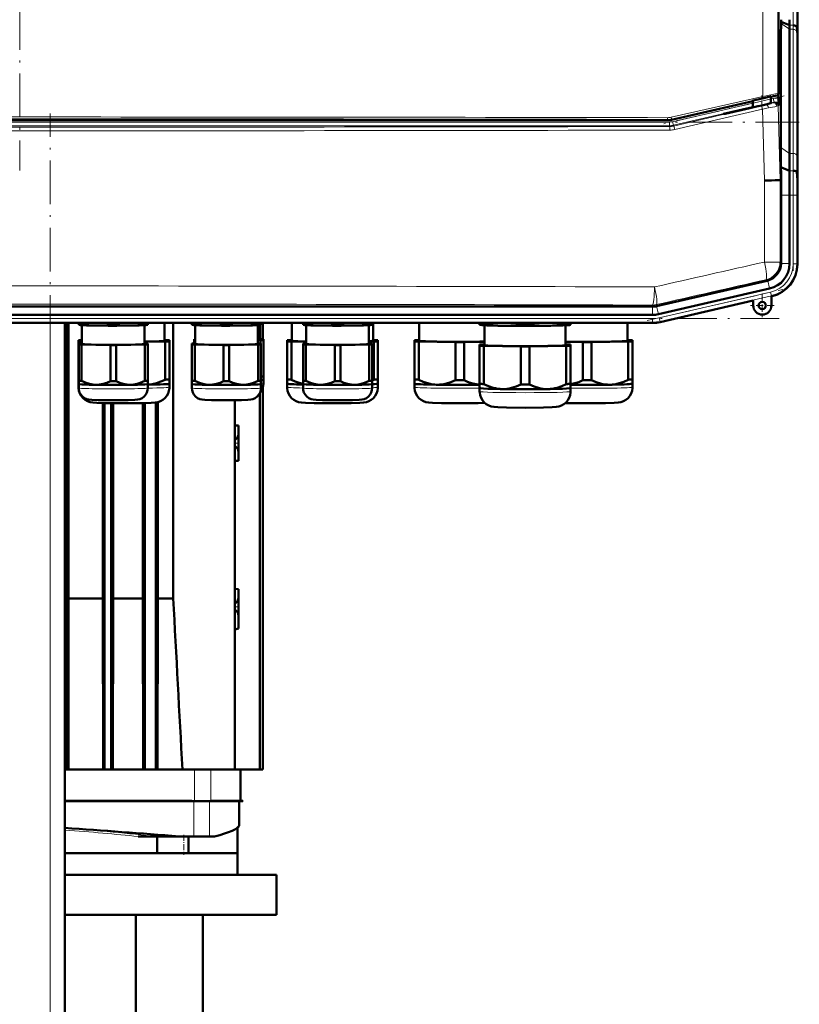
# Model space of a CAD drawing. Extents: x -1358 to 1757, y -1516 to 612.
# Tile 36 of 82: x -1011 to -797, y 120 to 391. Entities that reach past the tile are written whole.
import ezdxf

# ---------------------------------------------------------------- set-up
doc = ezdxf.new("R2010")
doc.units = 0
doc.linetypes.add('DASHDOT', pattern=[18.5, 12, -3, 0.5, -3])

msp = doc.modelspace()

# ---------------------------------------------------------------- linework, layer by layer
at = {"color": 7, "linetype": 'DASHDOT', "lineweight": 18}
for p, q in [((-1011.12, 523.96), (-1011.12, 349.21)), ((-798.46, 491.61), (-798.46, 381.55)), ((-800.91, 369.75), (-834.62, 361.97)), ((-1002.73, -326), (-1002.73, 364.9)), ((-796.77, 362.56), (-1225.49, 362.56)), ((-798.46, 344.32), (-798.46, 321.69)), ((-838.6, 307.95), (-801.34, 316.55)), ((-1219.96, 308.51), (-802.29, 308.51))]:
    msp.add_line(p, q, dxfattribs=at)
at = {"color": 7, "lineweight": 18}
for p, q in [((-806.84, 369.62), (-806.84, 503.55)), ((-802.54, 502.73), (-802.54, 370.44)), ((-799.46, 388.07), (-801.76, 389.7)), ((-798.47, 389.17), (-799.47, 389.17)), ((-798.46, 388.07), (-799.46, 388.07)), ((-798.46, 353.93), (-798.46, 388.07)), ((-797.46, 353.24), (-797.46, 387.39)), ((-797.25, 386.58), (-797.3, 386.58)), ((-831.96, 363.88), (-806.84, 369.62)), ((-806.8, 369.14), (-831.91, 363.4)), ((-804.58, 368.9), (-803.93, 369.05)), ((-803.93, 369.05), (-803.71, 368.07)), ((-802.87, 369.91), (-802.93, 369.95)), ((-802.54, 370.44), (-802.49, 370.39)), ((-831.59, 362.66), (-809.57, 367.75)), ((-809.57, 366.72), (-831.37, 361.69)), ((-831.35, 361.48), (-807.25, 367.1)), ((-806.89, 366.13), (-831, 360.51)), ((-806.37, 346.51), (-806.89, 366.13)), ((-803.71, 368.07), (-804.58, 367.87)), ((-803.83, 367.96), (-803.71, 368.07)), ((-802.48, 367.13), (-802.61, 367.01)), ((-802.61, 367.01), (-802.07, 346.57)), ((-833.01, 363.06), (-833.04, 363.27)), ((-831.89, 363.19), (-831.91, 363.4)), ((-1189.76, 362.56), (-832.49, 362.56)), ((-832.49, 361.56), (-1189.76, 361.56)), ((-832.49, 362.56), (-832.49, 361.56)), ((-832.49, 361.56), (-832.47, 361.35)), ((-831.59, 362.66), (-831.37, 361.69)), ((-831.35, 361.48), (-831.37, 361.69)), ((-799.46, 353.93), (-801.85, 355.61)), ((-798.46, 353.93), (-799.46, 353.93)), ((-798.42, 349.17), (-799.42, 349.17)), ((-806.37, 324.07), (-806.37, 346.51)), ((-802.07, 346.57), (-802.07, 324.07)), ((-801.75, 342.44), (-799.46, 342.44)), ((-799.46, 342.44), (-798.46, 342.44)), ((-797.46, 342.44), (-798.46, 342.44)), ((-798.46, 323.58), (-798.46, 342.44)), ((-797.46, 342.44), (-797.28, 342.44)), ((-797.46, 323.58), (-797.46, 342.44)), ((-806.37, 324.07), (-802.07, 324.07)), ((-801.75, 323.81), (-802.07, 324.07)), ((-801.75, 323.63), (-799.46, 323.63)), ((-797.46, 323.58), (-798.46, 323.58)), ((-797.46, 323.58), (-797.28, 323.43)), ((-805.94, 319.2), (-805.62, 318.94)), ((-805.45, 318.98), (-804.93, 316.75)), ((-835.28, 308.72), (-804.66, 315.79)), ((-835.06, 307.74), (-804.43, 314.81)), ((-804.66, 315.79), (-804.43, 314.81)), ((-804.25, 314.67), (-804.43, 314.81)), ((-837.17, 312.23), (-837.12, 311.8)), ((-837.1, 311.8), (-837.1, 309.51)), ((-836, 311.93), (-836.04, 312.35)), ((-836.02, 311.92), (-835.51, 309.69)), ((-835.06, 307.74), (-835.28, 308.72)), ((-1185.16, 308.51), (-837.1, 308.51)), ((-1185.16, 307.51), (-837.1, 307.51)), ((-1002.73, -268.42), (-1002.73, 307.33)), ((-837.1, 307.51), (-837.1, 308.51)), ((-837.1, 307.51), (-837.1, 307.33)), ((-835.06, 307.74), (-835.01, 307.56)), ((-963.09, 175.78), (-963.09, 184.48)), ((-958.61, 175.78), (-958.61, 184.48)), ((-982.24, 175.78), (-982.25, 175.88)), ((-966.27, 175.78), (-966.28, 175.88)), ((-963.24, 175.78), (-963.24, 166.08)), ((-958.95, 175.78), (-958.95, 166.08)), ((-956.92, 175.78), (-956.95, 175.88)), ((-952.72, 175.78), (-952.75, 175.88)), ((-978.56, 166.08), (-978.54, 166.08)), ((-960.91, 166.08), (-960.9, 166.08))]:
    msp.add_line(p, q, dxfattribs=at)
at = {"color": 7, "lineweight": 50}
for p, q in [((-802.49, 502.78), (-802.49, 370.39)), ((-797.28, 482.43), (-797.28, 390.72)), ((-801.75, 390.11), (-801.76, 389.7)), ((-801.75, 390.72), (-801.75, 390.11)), ((-799.47, 389.17), (-801.75, 390.11)), ((-801.76, 389.7), (-801.85, 386.57)), ((-799.46, 353.93), (-799.46, 388.07)), ((-797.3, 386.58), (-797.47, 388.77)), ((-802.49, 386.57), (-801.85, 386.57)), ((-801.85, 386.57), (-801.85, 355.61)), ((-797.28, 349.51), (-797.28, 383.65)), ((-797.28, 349.51), (-797.28, 383.65)), ((-809.57, 368.34), (-831.89, 363.19)), ((-809.57, 368.42), (-809.57, 366.59)), ((-804.58, 367.77), (-804.58, 369.57)), ((-804.47, 369.52), (-804.58, 369.5)), ((-803.89, 369.67), (-804.47, 369.52)), ((-802.87, 369.91), (-803.89, 369.67)), ((-802.5, 368.84), (-802.54, 370.18)), ((-810.33, 366.5), (-817.58, 364.83)), ((-817.19, 364.83), (-810.33, 366.41)), ((-810.33, 366.41), (-808.91, 366.74)), ((-809.57, 366.68), (-810.33, 366.5)), ((-810.33, 366.5), (-810.33, 366.41)), ((-808.91, 366.74), (-808.21, 366.9)), ((-808.21, 366.9), (-808.06, 366.93)), ((-808.06, 366.93), (-807.08, 367.16)), ((-1189.23, 363.06), (-833.01, 363.06)), ((-817.19, 364.83), (-817.58, 364.83)), ((-799.42, 349.17), (-801.8, 350.16)), ((-801.8, 350.16), (-801.77, 348.39)), ((-801.77, 348.39), (-801.74, 346.57)), ((-797.25, 346.58), (-797.42, 348.77)), ((-802.07, 346.57), (-802.42, 346.56)), ((-801.74, 346.57), (-802.07, 346.57)), ((-801.75, 323.81), (-801.75, 342.44)), ((-799.46, 323.63), (-799.46, 342.44)), ((-797.28, 323.43), (-797.28, 342.44)), ((-797.28, 323.63), (-797.28, 342.43)), ((-801.75, 323.81), (-801.75, 323.63)), ((-805.62, 318.94), (-836, 311.93)), ((-835.51, 309.69), (-804.93, 316.75)), ((-804.44, 314.62), (-804.25, 314.67)), ((-804.44, 312.12), (-804.44, 314.62)), ((-1185.13, 311.8), (-837.12, 311.8)), ((-837.12, 311.8), (-837.1, 311.8)), ((-835.02, 307.56), (-809.44, 313.47)), ((-809.44, 313.47), (-809.44, 312.12)), ((-852.09, 309.51), (-1164.89, 309.51)), ((-852.09, 309.51), (-837.1, 309.51)), ((-837.1, 307.33), (-1185.16, 307.33)), ((-998.73, -268.42), (-998.73, 307.33)), ((-998.16, 184.48), (-998.16, 307.33)), ((-997.66, 231.52), (-997.66, 307.33)), ((-994.9, 306.98), (-994.9, 307.33)), ((-994.9, 306.98), (-994.9, 306.8)), ((-994.85, 306.79), (-994.9, 306.8)), ((-994.12, 306.94), (-994.12, 307.33)), ((-994, 301.52), (-994, 306.71)), ((-986.18, 306.82), (-986.18, 307.33)), ((-984.62, 306.82), (-984.62, 307.33)), ((-976.8, 306.71), (-976.8, 301.52)), ((-976.68, 306.94), (-976.68, 307.33)), ((-975.94, 306.79), (-975.9, 306.8)), ((-975.9, 306.98), (-975.9, 307.33)), ((-975.9, 306.8), (-975.9, 306.98)), ((-971.3, 302.42), (-971.3, 307.33)), ((-968.91, 231.52), (-968.91, 307.33)), ((-963.78, 306.98), (-963.78, 307.33)), ((-963.78, 306.98), (-963.78, 306.8)), ((-963.73, 306.79), (-963.78, 306.8)), ((-963, 306.94), (-963, 307.33)), ((-962.88, 301.52), (-962.88, 306.71)), ((-955.05, 306.82), (-955.05, 307.33)), ((-953.5, 306.82), (-953.5, 307.33)), ((-945.68, 306.71), (-945.68, 301.52)), ((-945.55, 306.94), (-945.55, 307.33)), ((-945.01, 306.76), (-945.01, 302.72)), ((-944.82, 306.79), (-944.78, 306.8)), ((-944.78, 306.98), (-944.78, 307.33)), ((-944.78, 306.8), (-944.78, 306.98)), ((-944.23, 307.33), (-944.23, 302.84)), ((-936.26, 307.33), (-936.26, 302.42)), ((-933.22, 306.98), (-933.22, 307.33)), ((-933.22, 306.98), (-933.22, 306.8)), ((-933.18, 306.79), (-933.22, 306.8)), ((-932.45, 306.94), (-932.45, 307.33)), ((-932.32, 301.52), (-932.32, 306.71)), ((-924.5, 306.82), (-924.5, 307.33)), ((-922.95, 306.82), (-922.95, 307.33)), ((-915.12, 306.71), (-915.12, 301.52)), ((-915, 306.94), (-915, 307.33)), ((-914.27, 306.79), (-914.22, 306.8)), ((-914.22, 306.98), (-914.22, 307.33)), ((-914.22, 306.8), (-914.22, 306.98)), ((-913.96, 302.42), (-913.96, 307.33)), ((-901.26, 307.33), (-901.26, 302.42)), ((-884.66, 307.01), (-884.66, 307.33)), ((-884.66, 307.01), (-884.66, 306.8)), ((-884.6, 306.78), (-884.66, 306.8)), ((-883.47, 306.96), (-883.47, 307.33)), ((-883.31, 306.67), (-883.31, 301.22)), ((-873.34, 306.8), (-873.34, 307.33)), ((-870.97, 306.8), (-870.97, 307.33)), ((-861.01, 301.22), (-861.01, 306.67)), ((-860.84, 306.96), (-860.84, 307.33)), ((-859.72, 306.78), (-859.66, 306.8)), ((-859.66, 307.01), (-859.66, 307.33)), ((-859.66, 306.8), (-859.66, 307.01)), ((-843.96, 302.42), (-843.96, 307.33)), ((-994.95, 302.57), (-994.95, 302.26)), ((-994.95, 302.26), (-994.95, 291.76)), ((-994.9, 301.64), (-994.9, 301.4)), ((-994.9, 301.4), (-994.9, 291.44)), ((-994, 301.67), (-994.12, 301.67)), ((-994.12, 301.36), (-986.18, 301.24)), ((-994.12, 301.36), (-994.12, 291.4)), ((-986.18, 301.24), (-986.18, 291.28)), ((-984.62, 301.24), (-976.68, 301.36)), ((-984.62, 301.24), (-984.62, 291.28)), ((-976.8, 302.12), (-971.14, 302.21)), ((-976.68, 301.67), (-976.8, 301.67)), ((-976.68, 301.36), (-976.68, 291.4)), ((-975.9, 301.4), (-975.9, 301.64)), ((-975.9, 301.4), (-975.9, 291.44)), ((-971.14, 302.62), (-971.3, 302.63)), ((-971.14, 302.21), (-971.14, 291.71)), ((-969.95, 302.26), (-969.95, 302.57)), ((-969.95, 302.26), (-969.95, 291.76)), ((-963.78, 301.64), (-963.78, 301.4)), ((-963.78, 301.4), (-963.78, 291.44)), ((-963.11, 302.84), (-963.11, 302.6)), ((-963.11, 302.6), (-963.11, 301.67)), ((-962.88, 301.67), (-963, 301.67)), ((-963, 301.36), (-955.05, 301.24)), ((-963, 301.36), (-963, 291.4)), ((-955.05, 301.24), (-955.05, 291.28)), ((-953.5, 301.24), (-945.55, 301.36)), ((-953.5, 301.24), (-953.5, 291.28)), ((-945.68, 302.55), (-944.88, 302.56)), ((-945.55, 301.67), (-945.68, 301.67)), ((-945.55, 301.36), (-945.55, 291.4)), ((-944.88, 302.87), (-945.01, 302.87)), ((-944.88, 302.56), (-944.88, 301.64)), ((-944.78, 301.4), (-944.78, 301.64)), ((-944.78, 301.4), (-944.78, 291.44)), ((-944.11, 302.6), (-944.11, 302.84)), ((-944.11, 302.6), (-944.11, 292.64)), ((-937.61, 302.57), (-937.61, 302.26)), ((-937.61, 302.26), (-937.61, 291.76)), ((-936.26, 302.63), (-936.42, 302.62)), ((-936.42, 302.21), (-932.32, 302.15)), ((-936.42, 302.21), (-936.42, 291.71)), ((-933.22, 301.64), (-933.22, 301.4)), ((-933.22, 301.4), (-933.22, 291.44)), ((-932.32, 301.67), (-932.45, 301.67)), ((-932.45, 301.36), (-924.5, 301.24)), ((-932.45, 301.36), (-932.45, 291.4)), ((-924.5, 301.24), (-924.5, 291.28)), ((-922.95, 301.24), (-915, 301.36)), ((-922.95, 301.24), (-922.95, 291.28)), ((-915.12, 302.19), (-913.79, 302.21)), ((-915, 301.67), (-915.12, 301.67)), ((-915, 301.36), (-915, 291.4)), ((-914.22, 301.4), (-914.22, 301.64)), ((-914.22, 301.4), (-914.22, 291.44)), ((-913.79, 302.62), (-913.96, 302.63)), ((-913.79, 302.21), (-913.79, 291.71)), ((-912.61, 302.26), (-912.61, 302.57)), ((-912.61, 302.26), (-912.61, 291.76)), ((-902.61, 302.57), (-902.61, 302.26)), ((-902.61, 302.26), (-902.61, 291.76)), ((-901.26, 302.63), (-901.42, 302.62)), ((-901.42, 302.21), (-891.29, 302.06)), ((-901.42, 302.21), (-901.42, 291.71)), ((-891.29, 302.06), (-891.29, 291.55)), ((-888.92, 302.06), (-883.31, 302.14)), ((-888.92, 302.06), (-888.92, 291.55)), ((-884.66, 301.37), (-884.66, 301.06)), ((-884.66, 301.06), (-884.66, 290.56)), ((-883.31, 301.43), (-883.47, 301.42)), ((-883.47, 301.01), (-873.34, 300.86)), ((-883.47, 301.01), (-883.47, 290.51)), ((-873.34, 300.86), (-873.34, 290.35)), ((-870.97, 300.86), (-860.84, 301.01)), ((-870.97, 300.86), (-870.97, 290.35)), ((-861.01, 302.13), (-856.29, 302.06)), ((-860.84, 301.42), (-861.01, 301.43)), ((-860.84, 301.01), (-860.84, 290.51)), ((-859.66, 301.06), (-859.66, 301.37)), ((-859.66, 301.06), (-859.66, 290.56)), ((-856.29, 302.06), (-856.29, 291.55)), ((-853.92, 302.06), (-843.79, 302.21)), ((-853.92, 302.06), (-853.92, 291.55)), ((-843.79, 302.62), (-843.96, 302.63)), ((-843.79, 302.21), (-843.79, 291.71)), ((-842.61, 302.26), (-842.61, 302.57)), ((-842.61, 302.26), (-842.61, 291.76)), ((-944.11, 291.71), (-944.11, 292.64)), ((-994.95, 291.76), (-994.95, 290.61)), ((-994.95, 290.61), (-994.95, 289.66)), ((-994.95, 290.6), (-994.95, 290.61)), ((-994.9, 291.44), (-994.9, 290.51)), ((-994.9, 289.42), (-994.9, 290.51)), ((-994.9, 290.5), (-994.9, 290.51)), ((-975.9, 290.51), (-975.9, 291.44)), ((-975.9, 290.51), (-975.9, 289.42)), ((-975.9, 290.5), (-975.9, 290.51)), ((-969.96, 290.6), (-969.95, 290.61)), ((-969.95, 290.61), (-969.95, 291.76)), ((-969.95, 289.66), (-969.95, 290.61)), ((-963.78, 291.44), (-963.78, 290.51)), ((-963.78, 289.42), (-963.78, 290.51)), ((-963.77, 290.5), (-963.78, 290.51)), ((-944.78, 290.51), (-944.78, 291.44)), ((-944.78, 290.51), (-944.78, 289.42)), ((-944.78, 290.5), (-944.78, 290.51)), ((-944.11, 291.71), (-944.11, 290.62)), ((-944.11, 291.7), (-944.11, 291.71)), ((-937.61, 291.76), (-937.61, 290.61)), ((-937.61, 290.61), (-937.61, 289.66)), ((-937.6, 290.6), (-937.61, 290.61)), ((-933.22, 291.44), (-933.22, 290.51)), ((-933.22, 289.42), (-933.22, 290.51)), ((-933.22, 290.5), (-933.22, 290.51)), ((-914.23, 290.5), (-914.22, 290.51)), ((-914.22, 290.51), (-914.22, 291.44)), ((-914.22, 290.51), (-914.22, 289.42)), ((-912.61, 290.61), (-912.61, 291.76)), ((-912.61, 289.66), (-912.61, 290.61)), ((-912.61, 290.6), (-912.61, 290.61)), ((-902.61, 291.76), (-902.61, 290.61)), ((-902.61, 290.61), (-902.61, 289.66)), ((-902.6, 290.6), (-902.61, 290.61)), ((-884.66, 290.56), (-884.66, 289.41)), ((-859.66, 289.41), (-859.66, 290.56)), ((-842.61, 290.61), (-842.61, 291.76)), ((-842.61, 289.66), (-842.61, 290.61)), ((-842.61, 290.6), (-842.61, 290.61)), ((-945.06, 184.48), (-945.06, 288.1)), ((-944.23, 289.76), (-944.23, 184.48)), ((-884.66, 289.41), (-884.66, 288.46)), ((-884.65, 289.4), (-884.66, 289.41)), ((-859.66, 288.46), (-859.66, 289.41)), ((-859.66, 289.4), (-859.66, 289.41)), ((-988.27, 231.52), (-988.27, 285.27)), ((-987.79, 184.48), (-987.79, 285.26)), ((-985.99, 184.48), (-985.99, 285.23)), ((-985.45, 231.52), (-985.45, 285.22)), ((-977.27, 231.52), (-977.27, 285.25)), ((-976.73, 285.26), (-976.73, 184.48)), ((-973.73, 285.43), (-973.73, 184.48)), ((-973.12, 231.52), (-973.12, 285.55)), ((-951.98, 286.07), (-951.98, 184.48)), ((-950.98, 279.13), (-951.98, 279.15)), ((-950.98, 279.13), (-950.98, 276.58)), ((-950.98, 276.58), (-950.98, 274.28)), ((-950.98, 274.28), (-950.98, 271.73)), ((-950.98, 271.98), (-950.98, 269.43)), ((-950.98, 269.43), (-951.98, 269.4)), ((-951.98, 234.15), (-950.98, 234.13)), ((-950.98, 234.13), (-950.98, 231.58)), ((-997.73, 184.48), (-997.66, 231.52)), ((-997.66, 231.52), (-988.27, 231.52)), ((-988.21, 184.48), (-988.27, 231.52)), ((-985.52, 184.48), (-985.45, 231.52)), ((-985.45, 231.52), (-977.27, 231.52)), ((-977.2, 184.48), (-977.27, 231.52)), ((-973.21, 184.48), (-973.12, 231.52)), ((-973.12, 231.52), (-968.91, 231.52)), ((-950.98, 231.58), (-950.98, 229.28)), ((-950.98, 229.28), (-950.98, 226.73)), ((-950.98, 226.98), (-950.98, 223.28)), ((-951.98, 223.01), (-950.98, 223.28)), ((-998.73, 184.48), (-998.16, 184.48)), ((-998.16, 184.48), (-997.83, 184.48)), ((-988.04, 184.48), (-997.83, 184.48)), ((-987.79, 184.48), (-988.04, 184.48)), ((-985.99, 184.48), (-987.79, 184.48)), ((-985.99, 184.48), (-985.72, 184.48)), ((-976.89, 184.48), (-985.72, 184.48)), ((-976.73, 184.48), (-976.89, 184.48)), ((-976.73, 184.48), (-973.73, 184.48)), ((-973.73, 184.48), (-973.59, 184.48)), ((-963.09, 184.48), (-973.59, 184.48)), ((-958.61, 184.48), (-963.09, 184.48)), ((-955.39, 184.48), (-958.61, 184.48)), ((-955.39, 184.48), (-951.98, 184.48)), ((-952.67, 184.48), (-954.75, 184.48)), ((-951.03, 184.48), (-951.98, 184.48)), ((-945.06, 184.48), (-951.98, 184.48)), ((-950.41, 175.88), (-950.41, 184.48)), ((-944.23, 184.48), (-945.06, 184.48)), ((-998.73, 175.88), (-991.97, 175.88)), ((-998.73, 175.78), (-990.66, 175.78)), ((-983.66, 175.78), (-998.73, 175.78)), ((-981.61, 175.78), (-998.73, 175.78)), ((-991.97, 175.88), (-987.11, 175.88)), ((-990.66, 175.78), (-982.24, 175.78)), ((-987.11, 175.88), (-982.25, 175.88)), ((-982.25, 175.88), (-966.28, 175.88)), ((-982.24, 175.78), (-966.27, 175.78)), ((-966.28, 175.88), (-963.83, 175.88)), ((-966.27, 175.78), (-963.76, 175.78)), ((-963.24, 175.78), (-964.98, 175.78)), ((-963.09, 175.78), (-963.76, 175.78)), ((-963.24, 175.78), (-958.95, 175.78)), ((-958.61, 175.78), (-963.09, 175.78)), ((-958.95, 175.78), (-950.78, 175.78)), ((-958.38, 175.78), (-958.61, 175.78)), ((-958.38, 175.78), (-958.36, 175.88)), ((-958.38, 175.78), (-956.92, 175.78)), ((-958.36, 175.88), (-956.95, 175.88)), ((-956.95, 175.88), (-952.75, 175.88)), ((-956.92, 175.78), (-952.72, 175.78)), ((-952.75, 175.88), (-951.83, 175.88)), ((-952.72, 175.78), (-951.25, 175.78)), ((-951.83, 175.88), (-951.08, 175.88)), ((-951.25, 175.78), (-949.79, 175.78)), ((-951.08, 175.88), (-949.8, 175.88)), ((-950.78, 175.78), (-950.78, 169.12)), ((-949.8, 175.88), (-949.79, 175.78)), ((-951.23, 168.48), (-951.23, 161.48)), ((-950.79, 169.07), (-950.81, 169.02)), ((-950.81, 169.02), (-950.79, 169.07)), ((-975.6, 166.08), (-978.54, 166.08)), ((-974.19, 166.08), (-975.6, 166.08)), ((-973.77, 166.08), (-974.19, 166.08)), ((-973.57, 166.08), (-973.77, 166.08)), ((-967.3, 166.08), (-973.57, 166.08)), ((-973.36, 166.08), (-973.36, 161.48)), ((-967.3, 166.08), (-963.24, 166.08)), ((-964.68, 166.08), (-964.68, 161.48)), ((-963.24, 166.08), (-958.95, 166.08)), ((-958.95, 166.08), (-957.6, 166.08)), ((-998.73, 161.48), (-951.23, 161.48)), ((-973.36, 161.48), (-998.73, 161.48)), ((-965.98, 161.48), (-973.46, 161.48)), ((-951.23, 161.48), (-964.68, 161.48)), ((-951.23, 155.48), (-951.23, 161.48)), ((-998.73, 155.48), (-940.48, 155.48)), ((-940.48, 144.48), (-940.48, 155.48)), ((-998.73, 144.48), (-940.48, 144.48)), ((-979.16, 92.08), (-979.16, 144.48)), ((-960.73, 85.53), (-960.73, 144.48))]:
    msp.add_line(p, q, dxfattribs=at)
at = {"color": 7, "linetype": 'DASHDOT', "lineweight": 18, "ltscale": 0.089713}
msp.add_line((-807.07, 369.88), (-807.07, 366.29), dxfattribs=at)
at = {"color": 7, "linetype": 'DASHDOT', "lineweight": 18, "ltscale": 0.019614}
msp.add_line((-807.08, 367.1), (-807.08, 367.88), dxfattribs=at)
at = {"color": 7, "linetype": 'DASHDOT', "lineweight": 18, "ltscale": 0.1625}
for p, q in [((-806.94, 315.37), (-806.94, 308.87)), ((-803.69, 312.12), (-810.19, 312.12))]:
    msp.add_line(p, q, dxfattribs=at)
at = {"color": 7, "linetype": 'DASHDOT', "lineweight": 18, "ltscale": 0.118233}
msp.add_line((-951.98, 279.55), (-951.98, 274.82), dxfattribs=at)
at = {"color": 7, "linetype": 'DASHDOT', "lineweight": 18, "ltscale": 0.030028}
for p, q in [((-952.08, 274.28), (-950.88, 274.28)), ((-952.08, 229.28), (-950.88, 229.28))]:
    msp.add_line(p, q, dxfattribs=at)
at = {"color": 7, "linetype": 'DASHDOT', "lineweight": 18, "ltscale": 0.118217}
msp.add_line((-951.98, 273.74), (-951.98, 269.01), dxfattribs=at)
at = {"color": 7, "linetype": 'DASHDOT', "lineweight": 18, "ltscale": 0.118218}
msp.add_line((-951.98, 234.55), (-951.98, 229.82), dxfattribs=at)
at = {"color": 7, "linetype": 'DASHDOT', "lineweight": 18, "ltscale": 0.159972}
msp.add_line((-951.98, 228.87), (-951.98, 222.48), dxfattribs=at)
at = {"color": 7, "linetype": 'DASHDOT', "lineweight": 18, "ltscale": 0.138015}
msp.add_line((-965.97, 166.54), (-965.97, 161.02), dxfattribs=at)
at = {"color": 7, "lineweight": 50}
for points in [[(-806.52, 369.17), (-808.67, 368.66), (-809.47, 368.46), (-809.56, 368.43), (-809.56, 368.42), (-809.57, 368.42)], [(-804.58, 369.57), (-804.58, 369.57), (-804.58, 369.57), (-804.59, 369.57), (-804.69, 369.56), (-805.54, 369.39), (-806.52, 369.17)], [(-807.08, 367.16), (-805.62, 367.5), (-804.66, 367.75), (-804.49, 367.8), (-804.47, 367.81), (-804.47, 367.81)], [(-804.47, 367.81), (-804.47, 367.81), (-804.48, 367.81), (-804.48, 367.81), (-804.58, 367.8)], [(-990.15, 306.6), (-992.12, 306.7), (-994.12, 306.94)], [(-986.18, 306.82), (-988.18, 306.64), (-990.15, 306.6)], [(-980.65, 306.6), (-982.62, 306.64), (-984.62, 306.82)], [(-976.68, 306.94), (-978.68, 306.7), (-980.65, 306.6)], [(-959.03, 306.6), (-961, 306.7), (-963, 306.94)], [(-955.05, 306.82), (-957.06, 306.64), (-959.03, 306.6)], [(-949.53, 306.6), (-951.5, 306.64), (-953.5, 306.82)], [(-945.55, 306.94), (-947.56, 306.7), (-949.53, 306.6)], [(-928.47, 306.6), (-930.44, 306.7), (-932.45, 306.94)], [(-924.5, 306.82), (-926.5, 306.64), (-928.47, 306.6)], [(-918.97, 306.6), (-920.94, 306.64), (-922.95, 306.82)], [(-915, 306.94), (-917, 306.7), (-918.97, 306.6)], [(-878.41, 306.53), (-879.66, 306.57), (-880.92, 306.66), (-882.19, 306.79), (-883.47, 306.96)], [(-873.34, 306.8), (-874.71, 306.67), (-876.05, 306.58), (-877.23, 306.53), (-878.41, 306.53)], [(-865.91, 306.53), (-867.09, 306.53), (-868.26, 306.58), (-869.61, 306.67), (-870.97, 306.8)], [(-860.84, 306.96), (-862.13, 306.79), (-863.39, 306.66), (-864.65, 306.57), (-865.91, 306.53)], [(-990.15, 290.29), (-991.04, 290.36), (-991.93, 290.54), (-992.81, 290.82), (-993.46, 291.09), (-994.12, 291.4)], [(-986.18, 291.28), (-987.16, 290.85), (-988.15, 290.54), (-989.15, 290.35), (-990.15, 290.29)], [(-980.65, 290.29), (-981.65, 290.35), (-982.65, 290.54), (-983.63, 290.85), (-984.62, 291.28)], [(-976.68, 291.4), (-977.33, 291.09), (-977.99, 290.82), (-978.87, 290.54), (-979.76, 290.36), (-980.65, 290.29)], [(-971.14, 291.71), (-972.32, 291.17), (-973.51, 290.75), (-974.7, 290.47), (-975.9, 290.34)], [(-959.03, 290.29), (-959.92, 290.36), (-960.8, 290.54), (-961.68, 290.82), (-962.34, 291.09), (-963, 291.4)], [(-955.05, 291.28), (-956.04, 290.85), (-957.03, 290.54), (-958.02, 290.35), (-959.03, 290.29)], [(-949.53, 290.29), (-950.53, 290.35), (-951.53, 290.54), (-952.51, 290.85), (-953.5, 291.28)], [(-945.55, 291.4), (-946.21, 291.09), (-946.87, 290.82), (-947.75, 290.54), (-948.64, 290.36), (-949.53, 290.29)], [(-933.22, 290.54), (-934.29, 290.82), (-935.36, 291.21), (-936.42, 291.71)], [(-928.47, 290.29), (-929.36, 290.36), (-930.25, 290.54), (-931.13, 290.82), (-931.79, 291.09), (-932.45, 291.4)], [(-924.5, 291.28), (-925.49, 290.85), (-926.47, 290.54), (-927.47, 290.35), (-928.47, 290.29)], [(-918.97, 290.29), (-919.98, 290.35), (-920.97, 290.54), (-921.96, 290.85), (-922.95, 291.28)], [(-915, 291.4), (-915.66, 291.09), (-916.32, 290.82), (-917.19, 290.54), (-918.08, 290.36), (-918.97, 290.29)], [(-896.36, 290.33), (-896.98, 290.36), (-897.6, 290.43), (-898.25, 290.55), (-898.9, 290.71), (-900.16, 291.14), (-901.42, 291.71)], [(-891.29, 291.55), (-892.55, 291.02), (-893.81, 290.63), (-894.46, 290.49), (-895.11, 290.39), (-895.73, 290.34), (-896.36, 290.33)], [(-884.66, 290.35), (-885.61, 290.47), (-886.56, 290.67), (-887.51, 290.96), (-888.21, 291.24), (-888.92, 291.55)], [(-878.41, 289.13), (-879.03, 289.16), (-879.65, 289.23), (-880.3, 289.35), (-880.95, 289.51), (-882.21, 289.94), (-883.47, 290.51)], [(-873.34, 290.35), (-874.6, 289.82), (-875.86, 289.43), (-876.51, 289.29), (-877.16, 289.19), (-877.78, 289.14), (-878.41, 289.13)], [(-865.91, 289.13), (-866.53, 289.14), (-867.15, 289.19), (-867.8, 289.29), (-868.45, 289.43), (-869.71, 289.82), (-870.97, 290.35)], [(-860.84, 290.51), (-862.1, 289.94), (-863.36, 289.51), (-864.01, 289.35), (-864.66, 289.23), (-865.28, 289.16), (-865.91, 289.13)], [(-856.29, 291.55), (-857.41, 291.07), (-858.53, 290.71), (-859.66, 290.46)], [(-848.86, 290.33), (-849.48, 290.34), (-850.1, 290.39), (-850.76, 290.49), (-851.4, 290.63), (-852.66, 291.02), (-853.92, 291.55)], [(-843.79, 291.71), (-845.05, 291.14), (-846.31, 290.71), (-846.96, 290.55), (-847.62, 290.43), (-848.24, 290.36), (-848.86, 290.33)], [(-982.45, 285.21), (-987.53, 285.25), (-989.93, 285.32), (-991, 285.4), (-991.76, 285.54), (-992.46, 285.79), (-993.12, 286.17), (-993.71, 286.66), (-994.19, 287.24), (-994.57, 287.9), (-994.82, 288.61), (-994.94, 289.36), (-994.95, 289.66)], [(-985.4, 286.06), (-989.53, 286.09), (-991.32, 286.16), (-992.09, 286.23), (-992.7, 286.37), (-993.32, 286.66), (-993.88, 287.07), (-994.33, 287.59), (-994.66, 288.19), (-994.85, 288.85), (-994.9, 289.42)], [(-985.4, 286.06), (-981.27, 286.09), (-979.48, 286.16), (-978.7, 286.23), (-978.1, 286.37), (-977.48, 286.66), (-976.92, 287.07), (-976.47, 287.59), (-976.14, 288.19), (-975.95, 288.85), (-975.9, 289.42)], [(-982.45, 285.21), (-977.38, 285.25), (-974.98, 285.32), (-973.91, 285.4), (-973.14, 285.54), (-972.45, 285.79), (-971.78, 286.17), (-971.2, 286.66), (-970.71, 287.24), (-970.34, 287.9), (-970.09, 288.61), (-969.96, 289.36), (-969.95, 289.66)], [(-954.28, 286.06), (-958.41, 286.1), (-960.2, 286.16), (-960.97, 286.23), (-961.58, 286.37), (-962.2, 286.66), (-962.76, 287.07), (-963.21, 287.59), (-963.53, 288.19), (-963.73, 288.85), (-963.78, 289.42)], [(-954.28, 286.06), (-950.15, 286.1), (-948.36, 286.16), (-947.58, 286.23), (-946.98, 286.37), (-946.35, 286.66), (-945.8, 287.07), (-945.35, 287.59), (-945.02, 288.19), (-944.83, 288.85), (-944.78, 289.42)], [(-925.11, 285.21), (-930.18, 285.25), (-932.58, 285.32), (-933.66, 285.4), (-934.42, 285.54), (-935.11, 285.79), (-935.78, 286.17), (-936.36, 286.66), (-936.85, 287.24), (-937.22, 287.9), (-937.48, 288.61), (-937.6, 289.36), (-937.61, 289.66)], [(-923.72, 286.06), (-927.85, 286.09), (-929.64, 286.16), (-930.42, 286.23), (-931.02, 286.37), (-931.65, 286.66), (-932.2, 287.07), (-932.65, 287.59), (-932.98, 288.19), (-933.17, 288.85), (-933.22, 289.42)], [(-925.11, 285.21), (-920.03, 285.25), (-917.63, 285.32), (-916.56, 285.4), (-915.8, 285.54), (-915.1, 285.79), (-914.44, 286.17), (-913.85, 286.66), (-913.37, 287.24), (-912.99, 287.9), (-912.74, 288.61), (-912.62, 289.36), (-912.61, 289.66)], [(-923.72, 286.06), (-919.59, 286.09), (-917.8, 286.16), (-917.03, 286.23), (-916.42, 286.37), (-915.8, 286.66), (-915.24, 287.07), (-914.79, 287.59), (-914.47, 288.19), (-914.27, 288.85), (-914.22, 289.42)], [(-890.11, 285.21), (-895.18, 285.25), (-897.58, 285.32), (-898.66, 285.4), (-899.42, 285.54), (-900.11, 285.79), (-900.78, 286.17), (-901.36, 286.66), (-901.85, 287.24), (-902.22, 287.9), (-902.48, 288.61), (-902.6, 289.36), (-902.61, 289.66)], [(-872.16, 284.01), (-877.23, 284.05), (-879.63, 284.12), (-880.7, 284.2), (-881.47, 284.34), (-882.16, 284.59), (-882.83, 284.97), (-883.41, 285.46), (-883.9, 286.04), (-884.27, 286.7), (-884.52, 287.41), (-884.65, 288.16), (-884.66, 288.46)], [(-872.16, 284.01), (-867.08, 284.05), (-864.68, 284.12), (-863.61, 284.2), (-862.85, 284.34), (-862.15, 284.59), (-861.49, 284.97), (-860.9, 285.46), (-860.42, 286.04), (-860.04, 286.7), (-859.79, 287.41), (-859.67, 288.16), (-859.66, 288.46)], [(-855.11, 285.21), (-850.03, 285.25), (-847.63, 285.32), (-846.56, 285.4), (-845.8, 285.54), (-845.1, 285.79), (-844.44, 286.17), (-843.85, 286.66), (-843.37, 287.24), (-842.99, 287.9), (-842.74, 288.61), (-842.62, 289.36), (-842.61, 289.66)], [(-890.11, 285.21), (-885.11, 285.25), (-883.24, 285.3)], [(-855.11, 285.21), (-860.1, 285.25), (-861.1, 285.27)], [(-951.27, 275.82), (-951.12, 276.1), (-951.01, 276.37), (-950.98, 276.58)], [(-951.98, 275.21), (-951.78, 275.27), (-951.67, 275.35)], [(-951.67, 275.35), (-951.52, 275.49), (-951.27, 275.82)], [(-951.67, 273.2), (-951.84, 273.31), (-951.98, 273.34)], [(-951.27, 272.74), (-951.52, 273.06), (-951.67, 273.2)], [(-950.98, 271.98), (-951.02, 272.22), (-951.09, 272.41), (-951.27, 272.74)], [(-951.98, 230.21), (-951.78, 230.27), (-951.67, 230.35)], [(-951.67, 230.35), (-951.52, 230.49), (-951.27, 230.82)], [(-951.27, 230.82), (-951.12, 231.1), (-951.01, 231.37), (-950.98, 231.58)], [(-951.67, 228.2), (-951.84, 228.31), (-951.98, 228.34)], [(-951.27, 227.74), (-951.52, 228.06), (-951.67, 228.2)], [(-950.98, 226.98), (-951.02, 227.22), (-951.09, 227.41), (-951.27, 227.74)]]:
    msp.add_lwpolyline(points, dxfattribs=at)
at = {"color": 7, "lineweight": 18}
for points in [[(-806.84, 369.62), (-803.34, 370.31), (-802.67, 370.43), (-802.57, 370.44), (-802.55, 370.44), (-802.54, 370.44), (-802.54, 370.44)], [(-802.93, 369.95), (-802.93, 369.95), (-802.94, 369.95), (-803.02, 369.95), (-803.67, 369.82), (-806.8, 369.14)], [(-804.11, 367.87), (-803.87, 367.94), (-803.84, 367.95), (-803.83, 367.96)], [(-802.61, 367.01), (-802.62, 367.01), (-802.66, 366.99), (-802.96, 366.92)]]:
    msp.add_lwpolyline(points, dxfattribs=at)
at = {"color": 7, "lineweight": 50}
msp.add_circle((-806.94, 312.12), 1, dxfattribs=at)
for centre, radius, start, end in [((-934.25, 390.69), 134.79, 359.3521, 0.0124), ((-1154.99, 390.64), 357.71, 359.3493, 0.0128), ((-450.2, 390.63), 347.08, 179.9853, 180.6691), ((-879.28, 387.98), 79.82, 0.0641, 0.8524), ((-1009.69, 383.4), 212.42, 0.0663, 0.8563), ((-589.91, 383.4), 207.36, 179.1212, 179.9305), ((-802.99, 370.39), 0.5, 282.998, 0.002), ((-863, 367.32), 60.52, 359.8196, 1.4448), ((-410.39, 356.08), 391.46, 180.0681, 180.8669), ((-459.68, 354.33), 339.78, 180.0681, 180.8707), ((-590.05, 349.76), 207.22, 180.0687, 180.8785), ((-229.22, 342.57), 570.24, 179.3376, 180.0139), ((-821.86, 1552.18), 1205.77, 270.73585, 270.92354), ((-109.26, 342.46), 692.49, 179.65945, 180.00195), ((-449.69, 342.52), 347.59, 179.3315, 180.0144), ((-806.75, 323.82), 5, 285.1029, 357.9073), ((-806.52, 323.63), 7.06, 282.9968, 0.0034), ((-806.27, 323.43), 8.99, 282.9916, 0.0084), ((-806.94, 312.12), 2.5, 180, 360), ((-837.1, 316.58), 7.06, 270.0004, 282.9994), ((-837.1, 316.58), 9.25, 270.0004, 282.9992), ((-837.1, 316.58), 9.25, 270.0004, 282.9993), ((-947.31, 290.62), 3.21, 318.4645, 359.9956), ((-921.44, 306.87), 16.98, 295.1665, 296.77), ((-32478.82, -1478.23), 31556.26, 3.02032, 3.105859), ((-965.2, 174.83), 1.73, 33.4459, 37.5238), ((-1147.35, -2047.73), 2221.12, 85.35019, 86.16321), ((-942.86, 166.4), 8.37, 161.0383, 161.3762)]:
    msp.add_arc(centre, radius, start, end, dxfattribs=at)
at = {"color": 7, "lineweight": 18}
for centre, radius, start, end in [((-934.63, 390.69), 136.17, 359.358, 0.0116), ((-968.93, 390.69), 171.47, 359.3589, 0.0116), ((-878.9, 387.98), 80.44, 0.0631, 0.8454), ((-898.73, 387.27), 101.27, 0.063, 0.8443), ((-803.48, 367.1), 2, 60.6635, 103.005), ((-803.04, 370.44), 0.5, 283.0159, 359.9841), ((-853.35, 564.78), 202.98, 283.1255, 283.506), ((-863.82, 662.98), 302.27, 280.857, 281.1749), ((-832.91, 479.93), 115.71, 283.48, 284.0366), ((-824.09, 463.72), 99.08, 280.9623, 282.3111), ((-813.28, 401.7), 35.05, 283.9245, 285.1673), ((-803.48, 367.1), 0.999, 1.46, 103.0819), ((-1011.12, -83421.99), 83785.95, 89.8781793, 90.1218189), ((-1011.12, -83365.09), 83728.55, 89.8781383, 90.1218667), ((-833.03, 368.27), 5, 269.8884, 282.8902), ((-832.97, 368.26), 4.49, 269.8605, 282.8892), ((-1011.13, 84172.73), 83812.57, 269.8777849, 270.1222169), ((-1011.13, 84059.2), 83698.04, 269.877703, 270.1222989), ((-832.49, 366.56), 4, 270.0047, 282.9953), ((-832.48, 366.35), 5, 270.1491, 283.1472), ((-832.36, 366.34), 5.99, 270.1091, 283.1288), ((-459.32, 354.33), 339.14, 180.0682, 180.8723), ((-479.21, 353.62), 318.25, 180.0684, 180.8743), ((-229.35, 342.57), 569.11, 179.3363, 180.014), ((-263.48, 342.57), 533.98, 179.3347, 180.0141), ((11898.54, -55816.37), 57560.09, 102.7515764, 102.7824078), ((-806.45, 323.58), 7.99, 282.9916, 0.0084), ((-806.45, 323.58), 8.99, 282.9997, 0.0003), ((-1011.13, -55712.07), 56029.56, 89.821502, 90.178496), ((11860.01, -55458.3), 57197.52, 102.793766, 102.824687), ((-1011.13, -55336.82), 55649.31, 89.820894, 90.179104), ((-837.1, 316.58), 8.06, 270.0004, 282.9994), ((-837.1, 316.58), 9.06, 270.0004, 282.9992), ((-976.09, 376.07), 200.82, 265.4632, 265.8394), ((-952.51, 178.05), 2.6, 298.9427, 303.2079)]:
    msp.add_arc(centre, radius, start, end, dxfattribs=at)
at = {"color": 7, "lineweight": 50}
for centre, major_axis, ratio, start_param, end_param in [((-798.47, 388.75), (1, 0), 0.414215, 0.032067, 1.567956), ((-833.01, 368.06), (4.97, 0.57), 0.999846, 4.59896, 4.825818), ((-798.42, 348.75), (1, 0), 0.414215, 0.032067, 1.567956), ((-806.75, 323.81), (-3.11, -3.91), 0.999441, 0.899117, 0.934706), ((-837.12, 316.8), (4.97, 0.57), 0.999653, 4.604077, 4.825796), ((-985.4, 307.1), (-10.55, 0), 0.026177, 0.449938, 0.597259), ((-985.4, 306.81), (9.5, 0), 0.026177, 3.239479, 4.18879), ((-985.4, 306.81), (9.5, 0), 0.026177, 4.18879, 6.185299), ((-985.4, 307.1), (-10.55, 0), 0.026177, 1.497136, 1.644457), ((-985.4, 307.1), (-10.55, 0), 0.026177, 2.544333, 2.691654), ((-954.28, 307.1), (-10.55, 0), 0.026177, 0.449938, 0.597259), ((-954.28, 306.81), (9.5, 0), 0.026177, 3.239479, 4.18879), ((-954.28, 306.81), (9.5, 0), 0.026177, 4.18879, 6.185299), ((-954.28, 307.1), (-10.55, 0), 0.026177, 1.497136, 1.644457), ((-954.28, 307.1), (-10.55, 0), 0.026177, 2.544333, 2.691654), ((-923.72, 307.1), (-10.55, 0), 0.026177, 0.449938, 0.597259), ((-923.72, 306.81), (9.5, 0), 0.026177, 3.239479, 4.18879), ((-923.72, 306.81), (9.5, 0), 0.026177, 4.18879, 6.185299), ((-923.72, 307.1), (-10.55, 0), 0.026177, 1.497136, 1.644457), ((-923.72, 307.1), (-10.55, 0), 0.026177, 2.544333, 2.691654), ((-872.16, 307.16), (-13.8, 0), 0.026177, 0.437539, 0.609658), ((-872.16, 306.82), (12.5, 0), 0.026177, 3.239482, 4.18879), ((-872.16, 306.82), (12.5, 0), 0.026177, 4.18879, 6.185296), ((-872.16, 307.16), (-13.8, 0), 0.026177, 1.484737, 1.656856), ((-872.16, 307.16), (-13.8, 0), 0.026177, 2.531934, 2.704054), ((-982.45, 302.42), (13.8, 0), 0.026177, 2.561928, 2.704054), ((-982.45, 302.42), (13.8, 0), 0.026177, 3.579132, 3.721257), ((-985.4, 301.52), (10.55, 0), 0.026177, 2.544333, 2.691654), ((-985.4, 301.52), (10.55, 0), 0.026177, 3.591531, 3.738852), ((-985.4, 301.52), (8.6, 0), 0.026177, 3.141593, 6.283185), ((-985.4, 301.52), (10.55, 0), 0.026177, 4.638729, 4.786049), ((-982.45, 302.42), (11.15, 0), 0.026177, 5.244215, 6.283185), ((-985.4, 301.52), (10.55, 0), 0.026177, 0.449938, 0.597259), ((-985.4, 301.52), (10.55, 0), 0.026177, 5.685926, 5.833247), ((-982.45, 302.42), (13.8, 0), 0.026177, 0.437539, 0.609658), ((-982.45, 302.42), (13.8, 0), 0.026177, 5.673527, 5.845646), ((-954.28, 301.52), (10.55, 0), 0.026177, 2.544333, 2.691654), ((-954.28, 301.52), (10.55, 0), 0.026177, 3.591531, 3.738852), ((-953.61, 302.72), (10.55, 0), 0.026177, 2.64382, 2.691654), ((-953.61, 302.72), (10.55, 0), 0.026177, 3.591531, 3.639365), ((-954.28, 301.52), (8.6, 0), 0.026177, 3.141593, 6.283185), ((-954.28, 301.52), (10.55, 0), 0.026177, 4.638729, 4.786049), ((-953.61, 302.72), (8.6, 0), 0.026177, 5.885916, 6.283185), ((-954.28, 301.52), (10.55, 0), 0.026177, 0.449938, 0.597259), ((-954.28, 301.52), (10.55, 0), 0.026177, 5.685926, 5.833247), ((-953.61, 302.72), (10.55, 0), 0.026177, 0.449938, 0.597259), ((-953.61, 302.72), (10.55, 0), 0.026177, 5.685926, 5.833247), ((-925.11, 302.42), (13.8, 0), 0.026177, 2.531934, 2.704054), ((-925.11, 302.42), (13.8, 0), 0.026177, 3.579132, 3.751251), ((-925.11, 302.42), (11.15, 0), 0.026177, 3.141593, 4.008814), ((-923.72, 301.52), (10.55, 0), 0.026177, 2.544333, 2.691654), ((-923.72, 301.52), (10.55, 0), 0.026177, 3.591531, 3.738852), ((-923.72, 301.52), (8.6, 0), 0.026177, 3.141593, 6.283185), ((-923.72, 301.52), (10.55, 0), 0.026177, 4.638729, 4.786049), ((-925.11, 302.42), (11.15, 0), 0.026177, 5.822266, 6.283185), ((-923.72, 301.52), (10.55, 0), 0.026177, 0.449938, 0.597259), ((-923.72, 301.52), (10.55, 0), 0.026177, 5.685926, 5.833247), ((-925.11, 302.42), (13.8, 0), 0.026177, 0.437539, 0.609658), ((-925.11, 302.42), (13.8, 0), 0.026177, 5.673527, 5.845646), ((-890.11, 302.42), (13.8, 0), 0.026177, 2.531934, 2.704054), ((-890.11, 302.42), (13.8, 0), 0.026177, 3.579132, 3.751251), ((-890.11, 302.42), (11.15, 0), 0.026177, 3.141593, 5.368516), ((-890.11, 302.42), (13.8, 0), 0.026177, 4.626329, 4.798449), ((-872.16, 301.22), (13.8, 0), 0.026177, 2.531934, 2.704054), ((-872.16, 301.22), (13.8, 0), 0.026177, 3.579132, 3.751251), ((-872.16, 301.22), (11.15, 0), 0.026177, 3.141593, 6.283185), ((-872.16, 301.22), (13.8, 0), 0.026177, 4.626329, 4.798449), ((-855.11, 302.42), (11.15, 0), 0.026177, 4.155015, 6.283185), ((-872.16, 301.22), (13.8, 0), 0.026177, 0.437539, 0.609658), ((-872.16, 301.22), (13.8, 0), 0.026177, 5.673527, 5.845646), ((-855.11, 302.42), (13.8, 0), 0.026177, 4.626329, 4.798449), ((-855.11, 302.42), (13.8, 0), 0.026177, 0.437539, 0.609658), ((-855.11, 302.42), (13.8, 0), 0.026177, 5.673527, 5.845646), ((-953.61, 292.76), (-10.55, 0), 0.026177, 2.562554, 2.691654), ((-982.45, 291.91), (-13.8, 0), 0.026177, 0.437539, 0.446729), ((-982.45, 290.61), (12.5, 0), 0.026177, 3.167782, 3.234803), ((-985.4, 291.56), (-10.55, 0), 0.026177, 0.449938, 0.597259), ((-985.4, 290.51), (9.5, 0), 0.026177, 3.167782, 6.256996), ((-985.4, 291.56), (-10.55, 0), 0.026177, 1.497136, 1.644457), ((-985.4, 291.56), (-10.55, 0), 0.026177, 2.544333, 2.691654), ((-982.45, 290.61), (12.5, 0), 0.026177, 5.26433, 6.256996), ((-982.45, 291.91), (-13.8, 0), 0.026177, 2.531934, 2.704054), ((-954.28, 291.56), (-10.55, 0), 0.026177, 0.449938, 0.597259), ((-954.28, 290.51), (9.5, 0), 0.026177, 3.167782, 6.256996), ((-954.28, 291.56), (-10.55, 0), 0.026177, 1.497136, 1.644457), ((-954.28, 291.56), (-10.55, 0), 0.026177, 2.544333, 2.691654), ((-953.61, 291.71), (9.5, 0), 0.026177, 5.905314, 6.256996), ((-925.11, 291.91), (-13.8, 0), 0.026177, 0.437539, 0.609658), ((-925.11, 290.61), (12.5, 0), 0.026177, 3.167782, 4.006016), ((-923.72, 291.56), (-10.55, 0), 0.026177, 0.449938, 0.597259), ((-923.72, 290.51), (9.5, 0), 0.026177, 3.167782, 6.256996), ((-923.72, 291.56), (-10.55, 0), 0.026177, 1.497136, 1.644457), ((-923.72, 291.56), (-10.55, 0), 0.026177, 2.544333, 2.691654), ((-925.11, 290.61), (12.5, 0), 0.026177, 5.769462, 6.256996), ((-925.11, 291.91), (-13.8, 0), 0.026177, 2.531934, 2.704054), ((-890.11, 291.91), (-13.8, 0), 0.026177, 0.437539, 0.609658), ((-890.11, 290.61), (12.5, 0), 0.026177, 3.167782, 5.163725), ((-890.11, 291.91), (-13.8, 0), 0.026177, 1.484737, 1.656856), ((-872.16, 290.71), (-13.8, 0), 0.026177, 0.437539, 0.609658), ((-872.16, 290.71), (-13.8, 0), 0.026177, 1.484737, 1.656856), ((-872.16, 290.71), (-13.8, 0), 0.026177, 2.531934, 2.704054), ((-855.11, 290.61), (12.5, 0), 0.026177, 4.34001, 6.256996), ((-855.11, 291.91), (-13.8, 0), 0.026177, 1.484737, 1.656856), ((-855.11, 291.91), (-13.8, 0), 0.026177, 2.531934, 2.704054), ((-872.16, 289.41), (12.5, 0), 0.026177, 3.167782, 6.256996), ((-1096.01, 160.24), (145.23, 9.01), 0.06157, 5.971746, 6.258123), ((-1095.51, 160.26), (144.73, 8.99), 0.061675, 6.20071, 6.25808)]:
    msp.add_ellipse(centre, major_axis=major_axis, ratio=ratio, start_param=start_param, end_param=end_param, dxfattribs=at)
at = {"color": 7, "lineweight": 18}
for centre, major_axis, ratio, start_param, end_param in [((-798.46, 387.36), (-1, 0), 0.707107, 3.176499, 4.712389), ((-806.91, 369.62), (0.111, -0.487), 0.135841, 0.017617, 1.539787), ((-807.03, 366.13), (0.227, -0.974), 0.135666, 1.539144, 3.123976), ((-805.72, 366.44), (0.234, -0.972), 0.460439, 1.469807, 3.121928), ((-803.89, 366.89), (0.266, -0.964), 0.924796, 1.34401, 3.095701), ((-803.61, 366.98), (-0.682, 0.732), 0.99939, 3.988967, 5.7599), ((-833.04, 363.77), (-0.001, -0.5), 0.121453, 0.017583, 1.571056), ((-832.03, 363.88), (0.111, -0.487), 0.119115, 0.017578, 1.543566), ((-832.49, 366.56), (4.97, 0.57), 0.999846, 4.59896, 4.825818), ((-832.47, 360.35), (0, -1), 0.121885, 1.570535, 3.124008), ((-831.12, 360.51), (0.227, -0.974), 0.119647, 1.542916, 3.124013), ((-798.46, 353.22), (-1, 0), 0.707107, 3.176499, 4.712389), ((-807.07, 324.07), (1.11, -4.88), 0.136195, 0.026426, 1.539879), ((-807.07, 324.07), (-3.11, -3.91), 0.999441, 0.899117, 2.242476), ((-837.17, 317.22), (-0.02, -5), 0.119003, 0.026367, 1.57117), ((-837.17, 317.22), (1.11, -4.88), 0.116076, 0.026358, 1.544378), ((-837.17, 317.22), (-4.97, -0.57), 0.999653, 1.457389, 1.684204), ((-953.61, 290.62), (9.5, 0), 0.026177, 5.905319, 6.283185), ((-982.45, 289.66), (12.5, 0), 0.026177, 3.141593, 3.234813), ((-985.4, 289.42), (9.5, 0), 0.026177, 3.141593, 5.235988), ((-985.4, 289.42), (9.5, 0), 0.026177, 5.235988, 6.283185), ((-982.45, 289.66), (12.5, 0), 0.026177, 5.264309, 6.283185), ((-954.28, 289.42), (9.5, 0), 0.026177, 3.141593, 5.235988), ((-954.28, 289.42), (9.5, 0), 0.026177, 5.235988, 6.283185), ((-925.11, 289.66), (12.5, 0), 0.026177, 3.141593, 4.006019), ((-923.72, 289.42), (9.5, 0), 0.026177, 3.141593, 5.235988), ((-923.72, 289.42), (9.5, 0), 0.026177, 5.235988, 6.283185), ((-925.11, 289.66), (12.5, 0), 0.026177, 5.769447, 6.283185), ((-890.11, 289.66), (12.5, 0), 0.026177, 3.141593, 5.163724), ((-872.16, 288.46), (12.5, 0), 0.026177, 3.141593, 6.283185), ((-855.11, 289.66), (12.5, 0), 0.026177, 4.34001, 6.283185), ((-1011.13, 165.48), (60.4, -3.75), 0.061555, 0.903625, 1.367782), ((-1011.17, 164.98), (59.91, -3.76), 0.062072, 0.99918, 1.365476)]:
    msp.add_ellipse(centre, major_axis=major_axis, ratio=ratio, start_param=start_param, end_param=end_param, dxfattribs=at)

doc.saveas('drawing.dxf')
